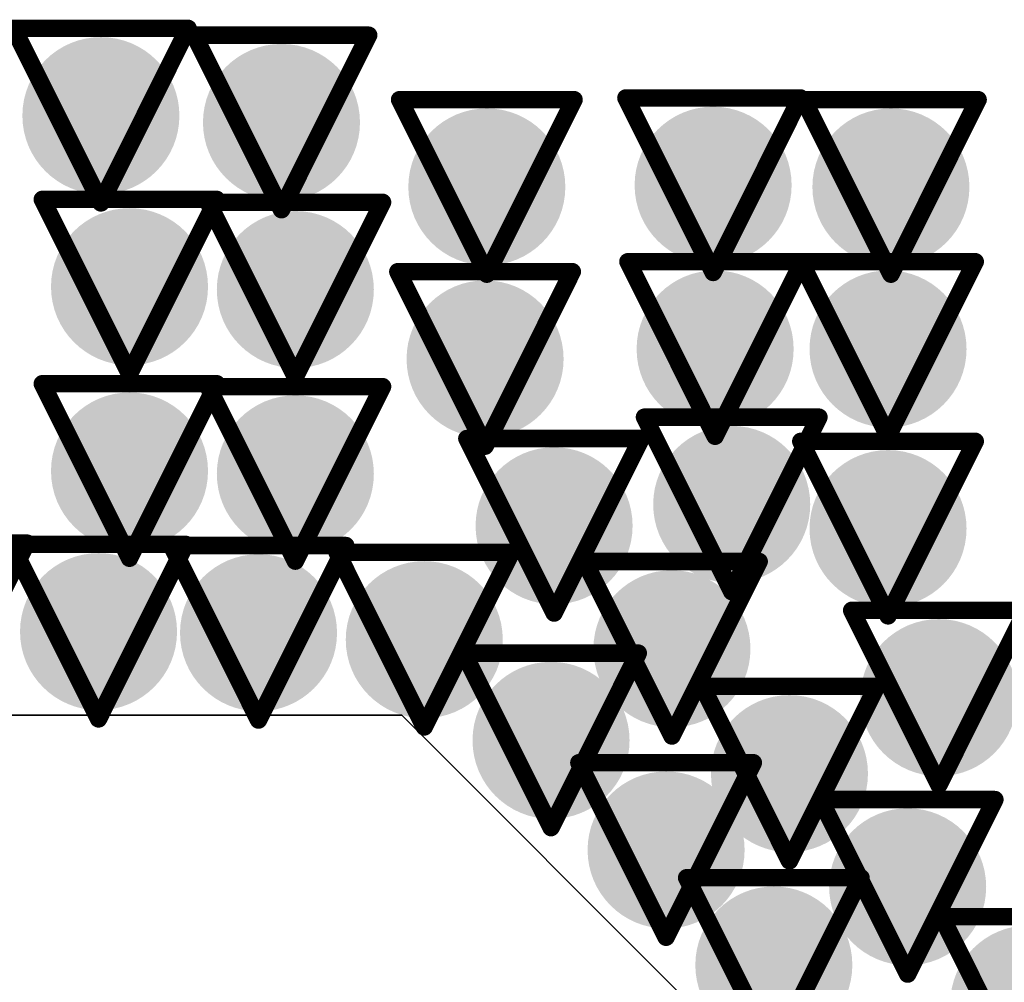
# Model space of a CAD drawing. Header units: inches. Extents: x -2.3 to 12.7, y -2.8 to 6.7.
# Tile 124 of 171: x 0.271 to 0.384, y 1.507 to 1.617. Entities that reach past the tile are written whole.
import ezdxf

# ---------------------------------------------------------------- set-up
doc = ezdxf.new("R2010")
doc.units = ezdxf.units.IN
doc.header["$MEASUREMENT"] = 0
for name, color, linetype in [('Bottom Layer', 5, 'Continuous'), ('Drill Drawing', 1, 'Continuous'), ('L2_GND1', 16, 'Continuous'), ('L3_PWR1', 130, 'Continuous'), ('Top Layer', 1, 'Continuous'), ('Via Holes', 16, 'Continuous')]:
    doc.layers.add(name, color=color, linetype=linetype)

msp = doc.modelspace()

# ---------------------------------------------------------------- hatches: boundary and pattern name
at = {"layer": 'Bottom Layer'}
h = msp.add_hatch(color=5, dxfattribs=at)
edge = h.paths.add_edge_path()
edge.add_arc((0.28035, 1.60619), 0.009, 0, 360)
h = msp.add_hatch(color=5, dxfattribs=at)
edge = h.paths.add_edge_path()
edge.add_arc((0.30105, 1.60541), 0.009, 0, 360)
h = msp.add_hatch(color=5, dxfattribs=at)
edge = h.paths.add_edge_path()
edge.add_arc((0.32459, 1.59802), 0.009, 0, 360)
h = msp.add_hatch(color=5, dxfattribs=at)
edge = h.paths.add_edge_path()
edge.add_arc((0.35053, 1.59822), 0.009, 0, 360)
h = msp.add_hatch(color=5, dxfattribs=at)
edge = h.paths.add_edge_path()
edge.add_arc((0.37091, 1.59802), 0.009, 0, 360)
h = msp.add_hatch(color=5, dxfattribs=at)
edge = h.paths.add_edge_path()
edge.add_arc((0.28363, 1.58659), 0.009, 0, 360)
h = msp.add_hatch(color=5, dxfattribs=at)
edge = h.paths.add_edge_path()
edge.add_arc((0.30264, 1.58626), 0.009, 0, 360)
h = msp.add_hatch(color=5, dxfattribs=at)
edge = h.paths.add_edge_path()
edge.add_arc((0.35076, 1.57945), 0.009, 0, 360)
h = msp.add_hatch(color=5, dxfattribs=at)
edge = h.paths.add_edge_path()
edge.add_arc((0.37058, 1.57945), 0.009, 0, 360)
h = msp.add_hatch(color=5, dxfattribs=at)
edge = h.paths.add_edge_path()
edge.add_arc((0.32439, 1.57831), 0.009, 0, 360)
h = msp.add_hatch(color=5, dxfattribs=at)
edge = h.paths.add_edge_path()
edge.add_arc((0.28363, 1.56547), 0.009, 0, 360)
h = msp.add_hatch(color=5, dxfattribs=at)
edge = h.paths.add_edge_path()
edge.add_arc((0.30264, 1.56514), 0.009, 0, 360)
h = msp.add_hatch(color=5, dxfattribs=at)
edge = h.paths.add_edge_path()
edge.add_arc((0.35266, 1.56164), 0.009, 0, 360)
h = msp.add_hatch(color=5, dxfattribs=at)
edge = h.paths.add_edge_path()
edge.add_arc((0.3323, 1.55919), 0.009, 0, 360)
h = msp.add_hatch(color=5, dxfattribs=at)
edge = h.paths.add_edge_path()
edge.add_arc((0.37058, 1.55887), 0.009, 0, 360)
h = msp.add_hatch(color=5, dxfattribs=at)
edge = h.paths.add_edge_path()
edge.add_arc((0.28008, 1.54706), 0.009, 0, 360)
h = msp.add_hatch(color=5, dxfattribs=at)
edge = h.paths.add_edge_path()
edge.add_arc((0.29842, 1.54693), 0.009, 0, 360)
h = msp.add_hatch(color=5, dxfattribs=at)
edge = h.paths.add_edge_path()
edge.add_arc((0.31742, 1.54614), 0.009, 0, 360)
h = msp.add_hatch(color=5, dxfattribs=at)
edge = h.paths.add_edge_path()
edge.add_arc((0.34581, 1.5451), 0.009, 0, 360)
h = msp.add_hatch(color=5, dxfattribs=at)
edge = h.paths.add_edge_path()
edge.add_arc((0.37641, 1.5395), 0.009, 0, 360)
h = msp.add_hatch(color=5, dxfattribs=at)
edge = h.paths.add_edge_path()
edge.add_arc((0.33195, 1.5346), 0.009, 0, 360)
h = msp.add_hatch(color=5, dxfattribs=at)
edge = h.paths.add_edge_path()
edge.add_arc((0.35928, 1.53079), 0.009, 0, 360)
h = msp.add_hatch(color=5, dxfattribs=at)
edge = h.paths.add_edge_path()
edge.add_arc((0.34514, 1.52204), 0.009, 0, 360)
h = msp.add_hatch(color=5, dxfattribs=at)
edge = h.paths.add_edge_path()
edge.add_arc((0.37283, 1.51782), 0.009, 0, 360)
h = msp.add_hatch(color=5, dxfattribs=at)
edge = h.paths.add_edge_path()
edge.add_arc((0.35749, 1.50886), 0.009, 0, 360)
h = msp.add_hatch(color=5, dxfattribs=at)
edge = h.paths.add_edge_path()
edge.add_arc((0.38671, 1.5044), 0.009, 0, 360)
at = {"layer": 'L2_GND1'}
h = msp.add_hatch(color=16, dxfattribs=at)
edge = h.paths.add_edge_path()
edge.add_arc((0.28035, 1.60619), 0.009, 0, 360)
h = msp.add_hatch(color=16, dxfattribs=at)
edge = h.paths.add_edge_path()
edge.add_arc((0.30105, 1.60541), 0.009, 0, 360)
h = msp.add_hatch(color=16, dxfattribs=at)
edge = h.paths.add_edge_path()
edge.add_arc((0.32459, 1.59802), 0.009, 0, 360)
h = msp.add_hatch(color=16, dxfattribs=at)
edge = h.paths.add_edge_path()
edge.add_arc((0.35053, 1.59822), 0.009, 0, 360)
h = msp.add_hatch(color=16, dxfattribs=at)
edge = h.paths.add_edge_path()
edge.add_arc((0.37091, 1.59802), 0.009, 0, 360)
h = msp.add_hatch(color=16, dxfattribs=at)
edge = h.paths.add_edge_path()
edge.add_arc((0.28363, 1.58659), 0.009, 0, 360)
h = msp.add_hatch(color=16, dxfattribs=at)
edge = h.paths.add_edge_path()
edge.add_arc((0.30264, 1.58626), 0.009, 0, 360)
h = msp.add_hatch(color=16, dxfattribs=at)
edge = h.paths.add_edge_path()
edge.add_arc((0.35076, 1.57945), 0.009, 0, 360)
h = msp.add_hatch(color=16, dxfattribs=at)
edge = h.paths.add_edge_path()
edge.add_arc((0.37058, 1.57945), 0.009, 0, 360)
h = msp.add_hatch(color=16, dxfattribs=at)
edge = h.paths.add_edge_path()
edge.add_arc((0.32439, 1.57831), 0.009, 0, 360)
h = msp.add_hatch(color=16, dxfattribs=at)
edge = h.paths.add_edge_path()
edge.add_arc((0.28363, 1.56547), 0.009, 0, 360)
h = msp.add_hatch(color=16, dxfattribs=at)
edge = h.paths.add_edge_path()
edge.add_arc((0.30264, 1.56514), 0.009, 0, 360)
h = msp.add_hatch(color=16, dxfattribs=at)
edge = h.paths.add_edge_path()
edge.add_arc((0.35266, 1.56164), 0.009, 0, 360)
h = msp.add_hatch(color=16, dxfattribs=at)
edge = h.paths.add_edge_path()
edge.add_arc((0.3323, 1.55919), 0.009, 0, 360)
h = msp.add_hatch(color=16, dxfattribs=at)
edge = h.paths.add_edge_path()
edge.add_arc((0.37058, 1.55887), 0.009, 0, 360)
h = msp.add_hatch(color=16, dxfattribs=at)
edge = h.paths.add_edge_path()
edge.add_arc((0.28008, 1.54706), 0.009, 0, 360)
h = msp.add_hatch(color=16, dxfattribs=at)
edge = h.paths.add_edge_path()
edge.add_arc((0.29842, 1.54693), 0.009, 0, 360)
h = msp.add_hatch(color=16, dxfattribs=at)
edge = h.paths.add_edge_path()
edge.add_arc((0.31742, 1.54614), 0.009, 0, 360)
h = msp.add_hatch(color=16, dxfattribs=at)
edge = h.paths.add_edge_path()
edge.add_arc((0.34581, 1.5451), 0.009, 0, 360)
h = msp.add_hatch(color=16, dxfattribs=at)
edge = h.paths.add_edge_path()
edge.add_arc((0.37641, 1.5395), 0.009, 0, 360)
h = msp.add_hatch(color=16, dxfattribs=at)
edge = h.paths.add_edge_path()
edge.add_arc((0.33195, 1.5346), 0.009, 0, 360)
h = msp.add_hatch(color=16, dxfattribs=at)
edge = h.paths.add_edge_path()
edge.add_arc((0.35928, 1.53079), 0.009, 0, 360)
h = msp.add_hatch(color=16, dxfattribs=at)
edge = h.paths.add_edge_path()
edge.add_arc((0.34514, 1.52204), 0.009, 0, 360)
h = msp.add_hatch(color=16, dxfattribs=at)
edge = h.paths.add_edge_path()
edge.add_arc((0.37283, 1.51782), 0.009, 0, 360)
h = msp.add_hatch(color=16, dxfattribs=at)
edge = h.paths.add_edge_path()
edge.add_arc((0.35749, 1.50886), 0.009, 0, 360)
h = msp.add_hatch(color=16, dxfattribs=at)
edge = h.paths.add_edge_path()
edge.add_arc((0.38671, 1.5044), 0.009, 0, 360)
at = {"layer": 'L3_PWR1'}
h = msp.add_hatch(color=130, dxfattribs=at)
edge = h.paths.add_edge_path()
edge.add_arc((0.28035, 1.60619), 0.009, 0, 360)
h = msp.add_hatch(color=130, dxfattribs=at)
edge = h.paths.add_edge_path()
edge.add_arc((0.30105, 1.60541), 0.009, 0, 360)
h = msp.add_hatch(color=130, dxfattribs=at)
edge = h.paths.add_edge_path()
edge.add_arc((0.32459, 1.59802), 0.009, 0, 360)
h = msp.add_hatch(color=130, dxfattribs=at)
edge = h.paths.add_edge_path()
edge.add_arc((0.35053, 1.59822), 0.009, 0, 360)
h = msp.add_hatch(color=130, dxfattribs=at)
edge = h.paths.add_edge_path()
edge.add_arc((0.37091, 1.59802), 0.009, 0, 360)
h = msp.add_hatch(color=130, dxfattribs=at)
edge = h.paths.add_edge_path()
edge.add_arc((0.28363, 1.58659), 0.009, 0, 360)
h = msp.add_hatch(color=130, dxfattribs=at)
edge = h.paths.add_edge_path()
edge.add_arc((0.30264, 1.58626), 0.009, 0, 360)
h = msp.add_hatch(color=130, dxfattribs=at)
edge = h.paths.add_edge_path()
edge.add_arc((0.35076, 1.57945), 0.009, 0, 360)
h = msp.add_hatch(color=130, dxfattribs=at)
edge = h.paths.add_edge_path()
edge.add_arc((0.37058, 1.57945), 0.009, 0, 360)
h = msp.add_hatch(color=130, dxfattribs=at)
edge = h.paths.add_edge_path()
edge.add_arc((0.32439, 1.57831), 0.009, 0, 360)
h = msp.add_hatch(color=130, dxfattribs=at)
edge = h.paths.add_edge_path()
edge.add_arc((0.28363, 1.56547), 0.009, 0, 360)
h = msp.add_hatch(color=130, dxfattribs=at)
edge = h.paths.add_edge_path()
edge.add_arc((0.30264, 1.56514), 0.009, 0, 360)
h = msp.add_hatch(color=130, dxfattribs=at)
edge = h.paths.add_edge_path()
edge.add_arc((0.35266, 1.56164), 0.009, 0, 360)
h = msp.add_hatch(color=130, dxfattribs=at)
edge = h.paths.add_edge_path()
edge.add_arc((0.3323, 1.55919), 0.009, 0, 360)
h = msp.add_hatch(color=130, dxfattribs=at)
edge = h.paths.add_edge_path()
edge.add_arc((0.37058, 1.55887), 0.009, 0, 360)
h = msp.add_hatch(color=130, dxfattribs=at)
edge = h.paths.add_edge_path()
edge.add_arc((0.28008, 1.54706), 0.009, 0, 360)
h = msp.add_hatch(color=130, dxfattribs=at)
edge = h.paths.add_edge_path()
edge.add_arc((0.29842, 1.54693), 0.009, 0, 360)
h = msp.add_hatch(color=130, dxfattribs=at)
edge = h.paths.add_edge_path()
edge.add_arc((0.31742, 1.54614), 0.009, 0, 360)
h = msp.add_hatch(color=130, dxfattribs=at)
edge = h.paths.add_edge_path()
edge.add_arc((0.34581, 1.5451), 0.009, 0, 360)
h = msp.add_hatch(color=130, dxfattribs=at)
edge = h.paths.add_edge_path()
edge.add_arc((0.37641, 1.5395), 0.009, 0, 360)
h = msp.add_hatch(color=130, dxfattribs=at)
edge = h.paths.add_edge_path()
edge.add_arc((0.33195, 1.5346), 0.009, 0, 360)
h = msp.add_hatch(color=130, dxfattribs=at)
edge = h.paths.add_edge_path()
edge.add_arc((0.35928, 1.53079), 0.009, 0, 360)
h = msp.add_hatch(color=130, dxfattribs=at)
edge = h.paths.add_edge_path()
edge.add_arc((0.34514, 1.52204), 0.009, 0, 360)
h = msp.add_hatch(color=130, dxfattribs=at)
edge = h.paths.add_edge_path()
edge.add_arc((0.37283, 1.51782), 0.009, 0, 360)
h = msp.add_hatch(color=130, dxfattribs=at)
edge = h.paths.add_edge_path()
edge.add_arc((0.35749, 1.50886), 0.009, 0, 360)
h = msp.add_hatch(color=130, dxfattribs=at)
edge = h.paths.add_edge_path()
edge.add_arc((0.38671, 1.5044), 0.009, 0, 360)
at = {"layer": 'Top Layer'}
h = msp.add_hatch(color=1, dxfattribs=at)
edge = h.paths.add_edge_path()
edge.add_arc((0.28035, 1.60619), 0.009, 0, 360)
h = msp.add_hatch(color=1, dxfattribs=at)
edge = h.paths.add_edge_path()
edge.add_arc((0.30105, 1.60541), 0.009, 0, 360)
h = msp.add_hatch(color=1, dxfattribs=at)
edge = h.paths.add_edge_path()
edge.add_arc((0.32459, 1.59802), 0.009, 0, 360)
h = msp.add_hatch(color=1, dxfattribs=at)
edge = h.paths.add_edge_path()
edge.add_arc((0.35053, 1.59822), 0.009, 0, 360)
h = msp.add_hatch(color=1, dxfattribs=at)
edge = h.paths.add_edge_path()
edge.add_arc((0.37091, 1.59802), 0.009, 0, 360)
h = msp.add_hatch(color=1, dxfattribs=at)
edge = h.paths.add_edge_path()
edge.add_arc((0.28363, 1.58659), 0.009, 0, 360)
h = msp.add_hatch(color=1, dxfattribs=at)
edge = h.paths.add_edge_path()
edge.add_arc((0.30264, 1.58626), 0.009, 0, 360)
h = msp.add_hatch(color=1, dxfattribs=at)
edge = h.paths.add_edge_path()
edge.add_arc((0.35076, 1.57945), 0.009, 0, 360)
h = msp.add_hatch(color=1, dxfattribs=at)
edge = h.paths.add_edge_path()
edge.add_arc((0.37058, 1.57945), 0.009, 0, 360)
h = msp.add_hatch(color=1, dxfattribs=at)
edge = h.paths.add_edge_path()
edge.add_arc((0.32439, 1.57831), 0.009, 0, 360)
h = msp.add_hatch(color=1, dxfattribs=at)
edge = h.paths.add_edge_path()
edge.add_arc((0.28363, 1.56547), 0.009, 0, 360)
h = msp.add_hatch(color=1, dxfattribs=at)
edge = h.paths.add_edge_path()
edge.add_arc((0.30264, 1.56514), 0.009, 0, 360)
h = msp.add_hatch(color=1, dxfattribs=at)
edge = h.paths.add_edge_path()
edge.add_arc((0.35266, 1.56164), 0.009, 0, 360)
h = msp.add_hatch(color=1, dxfattribs=at)
edge = h.paths.add_edge_path()
edge.add_arc((0.3323, 1.55919), 0.009, 0, 360)
h = msp.add_hatch(color=1, dxfattribs=at)
edge = h.paths.add_edge_path()
edge.add_arc((0.37058, 1.55887), 0.009, 0, 360)
h = msp.add_hatch(color=1, dxfattribs=at)
edge = h.paths.add_edge_path()
edge.add_arc((0.28008, 1.54706), 0.009, 0, 360)
h = msp.add_hatch(color=1, dxfattribs=at)
edge = h.paths.add_edge_path()
edge.add_arc((0.29842, 1.54693), 0.009, 0, 360)
h = msp.add_hatch(color=1, dxfattribs=at)
edge = h.paths.add_edge_path()
edge.add_arc((0.31742, 1.54614), 0.009, 0, 360)
h = msp.add_hatch(color=1, dxfattribs=at)
edge = h.paths.add_edge_path()
edge.add_arc((0.34581, 1.5451), 0.009, 0, 360)
h = msp.add_hatch(color=1, dxfattribs=at)
edge = h.paths.add_edge_path()
edge.add_arc((0.37641, 1.5395), 0.009, 0, 360)
h = msp.add_hatch(color=1, dxfattribs=at)
edge = h.paths.add_edge_path()
edge.add_arc((0.33195, 1.5346), 0.009, 0, 360)
h = msp.add_hatch(color=1, dxfattribs=at)
edge = h.paths.add_edge_path()
edge.add_arc((0.35928, 1.53079), 0.009, 0, 360)
h = msp.add_hatch(color=1, dxfattribs=at)
edge = h.paths.add_edge_path()
edge.add_arc((0.34514, 1.52204), 0.009, 0, 360)
h = msp.add_hatch(color=1, dxfattribs=at)
edge = h.paths.add_edge_path()
edge.add_arc((0.37283, 1.51782), 0.009, 0, 360)
h = msp.add_hatch(color=1, dxfattribs=at)
edge = h.paths.add_edge_path()
edge.add_arc((0.35749, 1.50886), 0.009, 0, 360)
h = msp.add_hatch(color=1, dxfattribs=at)
edge = h.paths.add_edge_path()
edge.add_arc((0.38671, 1.5044), 0.009, 0, 360)
at = {"layer": 'Via Holes'}
h = msp.add_hatch(color=7, dxfattribs=at)
edge = h.paths.add_edge_path()
edge.add_arc((0.28035, 1.60619), 0.004, 0, 360)
h = msp.add_hatch(color=7, dxfattribs=at)
edge = h.paths.add_edge_path()
edge.add_arc((0.30105, 1.60541), 0.004, 0, 360)
h = msp.add_hatch(color=7, dxfattribs=at)
edge = h.paths.add_edge_path()
edge.add_arc((0.32459, 1.59802), 0.004, 0, 360)
h = msp.add_hatch(color=7, dxfattribs=at)
edge = h.paths.add_edge_path()
edge.add_arc((0.35053, 1.59822), 0.004, 0, 360)
h = msp.add_hatch(color=7, dxfattribs=at)
edge = h.paths.add_edge_path()
edge.add_arc((0.37091, 1.59802), 0.004, 0, 360)
h = msp.add_hatch(color=7, dxfattribs=at)
edge = h.paths.add_edge_path()
edge.add_arc((0.28363, 1.58659), 0.004, 0, 360)
h = msp.add_hatch(color=7, dxfattribs=at)
edge = h.paths.add_edge_path()
edge.add_arc((0.30264, 1.58626), 0.004, 0, 360)
h = msp.add_hatch(color=7, dxfattribs=at)
edge = h.paths.add_edge_path()
edge.add_arc((0.35076, 1.57945), 0.004, 0, 360)
h = msp.add_hatch(color=7, dxfattribs=at)
edge = h.paths.add_edge_path()
edge.add_arc((0.37058, 1.57945), 0.004, 0, 360)
h = msp.add_hatch(color=7, dxfattribs=at)
edge = h.paths.add_edge_path()
edge.add_arc((0.32439, 1.57831), 0.004, 0, 360)
h = msp.add_hatch(color=7, dxfattribs=at)
edge = h.paths.add_edge_path()
edge.add_arc((0.28363, 1.56547), 0.004, 0, 360)
h = msp.add_hatch(color=7, dxfattribs=at)
edge = h.paths.add_edge_path()
edge.add_arc((0.30264, 1.56514), 0.004, 0, 360)
h = msp.add_hatch(color=7, dxfattribs=at)
edge = h.paths.add_edge_path()
edge.add_arc((0.35266, 1.56164), 0.004, 0, 360)
h = msp.add_hatch(color=7, dxfattribs=at)
edge = h.paths.add_edge_path()
edge.add_arc((0.3323, 1.55919), 0.004, 0, 360)
h = msp.add_hatch(color=7, dxfattribs=at)
edge = h.paths.add_edge_path()
edge.add_arc((0.37058, 1.55887), 0.004, 0, 360)
h = msp.add_hatch(color=7, dxfattribs=at)
edge = h.paths.add_edge_path()
edge.add_arc((0.28008, 1.54706), 0.004, 0, 360)
h = msp.add_hatch(color=7, dxfattribs=at)
edge = h.paths.add_edge_path()
edge.add_arc((0.29842, 1.54693), 0.004, 0, 360)
h = msp.add_hatch(color=7, dxfattribs=at)
edge = h.paths.add_edge_path()
edge.add_arc((0.31742, 1.54614), 0.004, 0, 360)
h = msp.add_hatch(color=7, dxfattribs=at)
edge = h.paths.add_edge_path()
edge.add_arc((0.34581, 1.5451), 0.004, 0, 360)
h = msp.add_hatch(color=7, dxfattribs=at)
edge = h.paths.add_edge_path()
edge.add_arc((0.37641, 1.5395), 0.004, 0, 360)
h = msp.add_hatch(color=7, dxfattribs=at)
edge = h.paths.add_edge_path()
edge.add_arc((0.33195, 1.5346), 0.004, 0, 360)
h = msp.add_hatch(color=7, dxfattribs=at)
edge = h.paths.add_edge_path()
edge.add_arc((0.35928, 1.53079), 0.004, 0, 360)
h = msp.add_hatch(color=7, dxfattribs=at)
edge = h.paths.add_edge_path()
edge.add_arc((0.34514, 1.52204), 0.004, 0, 360)
h = msp.add_hatch(color=7, dxfattribs=at)
edge = h.paths.add_edge_path()
edge.add_arc((0.37283, 1.51782), 0.004, 0, 360)
h = msp.add_hatch(color=7, dxfattribs=at)
edge = h.paths.add_edge_path()
edge.add_arc((0.35749, 1.50886), 0.004, 0, 360)
h = msp.add_hatch(color=7, dxfattribs=at)
edge = h.paths.add_edge_path()
edge.add_arc((0.38671, 1.5044), 0.004, 0, 360)

# ---------------------------------------------------------------- linework, layer by layer
at = {"layer": 'Drill Drawing'}
for points in [[(0.27035, 1.61619, 0.002, 0.002, 0), (0.29035, 1.61619, 0.002, 0.002, 0)], [(0.27035, 1.61619, 0.002, 0.002, 0), (0.28035, 1.59619, 0.002, 0.002, 0)], [(0.28035, 1.59619, 0.002, 0.002, 0), (0.29035, 1.61619, 0.002, 0.002, 0)], [(0.29105, 1.61541, 0.002, 0.002, 0), (0.31105, 1.61541, 0.002, 0.002, 0)], [(0.29105, 1.61541, 0.002, 0.002, 0), (0.30105, 1.59541, 0.002, 0.002, 0)], [(0.30105, 1.59541, 0.002, 0.002, 0), (0.31105, 1.61541, 0.002, 0.002, 0)], [(0.31459, 1.60802, 0.002, 0.002, 0), (0.33459, 1.60802, 0.002, 0.002, 0)], [(0.31459, 1.60802, 0.002, 0.002, 0), (0.32459, 1.58802, 0.002, 0.002, 0)], [(0.32459, 1.58802, 0.002, 0.002, 0), (0.33459, 1.60802, 0.002, 0.002, 0)], [(0.34053, 1.60822, 0.002, 0.002, 0), (0.36053, 1.60822, 0.002, 0.002, 0)], [(0.34053, 1.60822, 0.002, 0.002, 0), (0.35053, 1.58822, 0.002, 0.002, 0)], [(0.35053, 1.58822, 0.002, 0.002, 0), (0.36053, 1.60822, 0.002, 0.002, 0)], [(0.36091, 1.60802, 0.002, 0.002, 0), (0.38091, 1.60802, 0.002, 0.002, 0)], [(0.36091, 1.60802, 0.002, 0.002, 0), (0.37091, 1.58802, 0.002, 0.002, 0)], [(0.37091, 1.58802, 0.002, 0.002, 0), (0.38091, 1.60802, 0.002, 0.002, 0)], [(0.27363, 1.59659, 0.002, 0.002, 0), (0.29363, 1.59659, 0.002, 0.002, 0)], [(0.27363, 1.59659, 0.002, 0.002, 0), (0.28363, 1.57659, 0.002, 0.002, 0)], [(0.28363, 1.57659, 0.002, 0.002, 0), (0.29363, 1.59659, 0.002, 0.002, 0)], [(0.29264, 1.59626, 0.002, 0.002, 0), (0.31264, 1.59626, 0.002, 0.002, 0)], [(0.29264, 1.59626, 0.002, 0.002, 0), (0.30264, 1.57626, 0.002, 0.002, 0)], [(0.30264, 1.57626, 0.002, 0.002, 0), (0.31264, 1.59626, 0.002, 0.002, 0)], [(0.34076, 1.58945, 0.002, 0.002, 0), (0.36077, 1.58945, 0.002, 0.002, 0)], [(0.34076, 1.58945, 0.002, 0.002, 0), (0.35076, 1.56945, 0.002, 0.002, 0)], [(0.35076, 1.56945, 0.002, 0.002, 0), (0.36077, 1.58945, 0.002, 0.002, 0)], [(0.36058, 1.58945, 0.002, 0.002, 0), (0.38058, 1.58945, 0.002, 0.002, 0)], [(0.36058, 1.58945, 0.002, 0.002, 0), (0.37058, 1.56945, 0.002, 0.002, 0)], [(0.37058, 1.56945, 0.002, 0.002, 0), (0.38058, 1.58945, 0.002, 0.002, 0)], [(0.31439, 1.58831, 0.002, 0.002, 0), (0.33439, 1.58831, 0.002, 0.002, 0)], [(0.31439, 1.58831, 0.002, 0.002, 0), (0.32439, 1.56831, 0.002, 0.002, 0)], [(0.32439, 1.56831, 0.002, 0.002, 0), (0.33439, 1.58831, 0.002, 0.002, 0)], [(0.27363, 1.57547, 0.002, 0.002, 0), (0.29363, 1.57547, 0.002, 0.002, 0)], [(0.27363, 1.57547, 0.002, 0.002, 0), (0.28363, 1.55547, 0.002, 0.002, 0)], [(0.28363, 1.55547, 0.002, 0.002, 0), (0.29363, 1.57547, 0.002, 0.002, 0)], [(0.29264, 1.57514, 0.002, 0.002, 0), (0.31264, 1.57514, 0.002, 0.002, 0)], [(0.29264, 1.57514, 0.002, 0.002, 0), (0.30264, 1.55514, 0.002, 0.002, 0)], [(0.30264, 1.55514, 0.002, 0.002, 0), (0.31264, 1.57514, 0.002, 0.002, 0)], [(0.34266, 1.57164, 0.002, 0.002, 0), (0.36266, 1.57164, 0.002, 0.002, 0)], [(0.34266, 1.57164, 0.002, 0.002, 0), (0.35266, 1.55164, 0.002, 0.002, 0)], [(0.35266, 1.55164, 0.002, 0.002, 0), (0.36266, 1.57164, 0.002, 0.002, 0)], [(0.3223, 1.56919, 0.002, 0.002, 0), (0.3423, 1.56919, 0.002, 0.002, 0)], [(0.3223, 1.56919, 0.002, 0.002, 0), (0.3323, 1.54919, 0.002, 0.002, 0)], [(0.3323, 1.54919, 0.002, 0.002, 0), (0.3423, 1.56919, 0.002, 0.002, 0)], [(0.36058, 1.56887, 0.002, 0.002, 0), (0.38058, 1.56887, 0.002, 0.002, 0)], [(0.36058, 1.56887, 0.002, 0.002, 0), (0.37058, 1.54887, 0.002, 0.002, 0)], [(0.37058, 1.54887, 0.002, 0.002, 0), (0.38058, 1.56887, 0.002, 0.002, 0)], [(0.25187, 1.55721, 0.002, 0.002, 0), (0.27187, 1.55721, 0.002, 0.002, 0)], [(0.26187, 1.53721, 0.002, 0.002, 0), (0.27187, 1.55721, 0.002, 0.002, 0)], [(0.27008, 1.55706, 0.002, 0.002, 0), (0.29008, 1.55706, 0.002, 0.002, 0)], [(0.27008, 1.55706, 0.002, 0.002, 0), (0.28008, 1.53706, 0.002, 0.002, 0)], [(0.28008, 1.53706, 0.002, 0.002, 0), (0.29008, 1.55706, 0.002, 0.002, 0)], [(0.28842, 1.55693, 0.002, 0.002, 0), (0.30842, 1.55693, 0.002, 0.002, 0)], [(0.28842, 1.55693, 0.002, 0.002, 0), (0.29842, 1.53693, 0.002, 0.002, 0)], [(0.29842, 1.53693, 0.002, 0.002, 0), (0.30842, 1.55693, 0.002, 0.002, 0)], [(0.30742, 1.55614, 0.002, 0.002, 0), (0.32742, 1.55614, 0.002, 0.002, 0)], [(0.30742, 1.55614, 0.002, 0.002, 0), (0.31742, 1.53614, 0.002, 0.002, 0)], [(0.31742, 1.53614, 0.002, 0.002, 0), (0.32742, 1.55614, 0.002, 0.002, 0)], [(0.33581, 1.5551, 0.002, 0.002, 0), (0.35581, 1.5551, 0.002, 0.002, 0)], [(0.33581, 1.5551, 0.002, 0.002, 0), (0.34581, 1.5351, 0.002, 0.002, 0)], [(0.34581, 1.5351, 0.002, 0.002, 0), (0.35581, 1.5551, 0.002, 0.002, 0)], [(0.36641, 1.5495, 0.002, 0.002, 0), (0.38641, 1.5495, 0.002, 0.002, 0)], [(0.36641, 1.5495, 0.002, 0.002, 0), (0.37641, 1.5295, 0.002, 0.002, 0)], [(0.37641, 1.5295, 0.002, 0.002, 0), (0.38641, 1.5495, 0.002, 0.002, 0)], [(0.32195, 1.5446, 0.002, 0.002, 0), (0.34195, 1.5446, 0.002, 0.002, 0)], [(0.32195, 1.5446, 0.002, 0.002, 0), (0.33195, 1.5246, 0.002, 0.002, 0)], [(0.33195, 1.5246, 0.002, 0.002, 0), (0.34195, 1.5446, 0.002, 0.002, 0)], [(0.34928, 1.54079, 0.002, 0.002, 0), (0.36928, 1.54079, 0.002, 0.002, 0)], [(0.34928, 1.54079, 0.002, 0.002, 0), (0.35928, 1.52079, 0.002, 0.002, 0)], [(0.35928, 1.52079, 0.002, 0.002, 0), (0.36928, 1.54079, 0.002, 0.002, 0)], [(0.33514, 1.53204, 0.002, 0.002, 0), (0.35514, 1.53204, 0.002, 0.002, 0)], [(0.33514, 1.53204, 0.002, 0.002, 0), (0.34514, 1.51204, 0.002, 0.002, 0)], [(0.34514, 1.51204, 0.002, 0.002, 0), (0.35514, 1.53204, 0.002, 0.002, 0)], [(0.36283, 1.52782, 0.002, 0.002, 0), (0.38283, 1.52782, 0.002, 0.002, 0)], [(0.36283, 1.52782, 0.002, 0.002, 0), (0.37283, 1.50782, 0.002, 0.002, 0)], [(0.37283, 1.50782, 0.002, 0.002, 0), (0.38283, 1.52782, 0.002, 0.002, 0)], [(0.34749, 1.51886, 0.002, 0.002, 0), (0.36749, 1.51886, 0.002, 0.002, 0)], [(0.34749, 1.51886, 0.002, 0.002, 0), (0.35749, 1.49886, 0.002, 0.002, 0)], [(0.35749, 1.49886, 0.002, 0.002, 0), (0.36749, 1.51886, 0.002, 0.002, 0)], [(0.37671, 1.5144, 0.002, 0.002, 0), (0.39671, 1.5144, 0.002, 0.002, 0)], [(0.37671, 1.5144, 0.002, 0.002, 0), (0.38671, 1.4944, 0.002, 0.002, 0)]]:
    msp.add_lwpolyline(points, format="xyseb", dxfattribs=at)
for points in [[(0.26985, 1.61619, 0.001, 0.001, 1), (0.27085, 1.61619, 0.001, 0.001, 1)], [(0.26985, 1.61619, 0.001, 0.001, 1), (0.27085, 1.61619, 0.001, 0.001, 1)], [(0.28985, 1.61619, 0.001, 0.001, 1), (0.29085, 1.61619, 0.001, 0.001, 1)], [(0.28985, 1.61619, 0.001, 0.001, 1), (0.29085, 1.61619, 0.001, 0.001, 1)], [(0.29055, 1.61541, 0.001, 0.001, 1), (0.29155, 1.61541, 0.001, 0.001, 1)], [(0.29055, 1.61541, 0.001, 0.001, 1), (0.29155, 1.61541, 0.001, 0.001, 1)], [(0.31055, 1.61541, 0.001, 0.001, 1), (0.31155, 1.61541, 0.001, 0.001, 1)], [(0.31055, 1.61541, 0.001, 0.001, 1), (0.31155, 1.61541, 0.001, 0.001, 1)], [(0.31409, 1.60802, 0.001, 0.001, 1), (0.31509, 1.60802, 0.001, 0.001, 1)], [(0.31409, 1.60802, 0.001, 0.001, 1), (0.31509, 1.60802, 0.001, 0.001, 1)], [(0.33409, 1.60802, 0.001, 0.001, 1), (0.33509, 1.60802, 0.001, 0.001, 1)], [(0.33409, 1.60802, 0.001, 0.001, 1), (0.33509, 1.60802, 0.001, 0.001, 1)], [(0.34003, 1.60822, 0.001, 0.001, 1), (0.34103, 1.60822, 0.001, 0.001, 1)], [(0.34003, 1.60822, 0.001, 0.001, 1), (0.34103, 1.60822, 0.001, 0.001, 1)], [(0.36003, 1.60822, 0.001, 0.001, 1), (0.36103, 1.60822, 0.001, 0.001, 1)], [(0.36003, 1.60822, 0.001, 0.001, 1), (0.36103, 1.60822, 0.001, 0.001, 1)], [(0.36041, 1.60802, 0.001, 0.001, 1), (0.36141, 1.60802, 0.001, 0.001, 1)], [(0.36041, 1.60802, 0.001, 0.001, 1), (0.36141, 1.60802, 0.001, 0.001, 1)], [(0.38041, 1.60802, 0.001, 0.001, 1), (0.38141, 1.60802, 0.001, 0.001, 1)], [(0.38041, 1.60802, 0.001, 0.001, 1), (0.38141, 1.60802, 0.001, 0.001, 1)], [(0.27313, 1.59659, 0.001, 0.001, 1), (0.27413, 1.59659, 0.001, 0.001, 1)], [(0.27313, 1.59659, 0.001, 0.001, 1), (0.27413, 1.59659, 0.001, 0.001, 1)], [(0.27985, 1.59619, 0.001, 0.001, 1), (0.28085, 1.59619, 0.001, 0.001, 1)], [(0.27985, 1.59619, 0.001, 0.001, 1), (0.28085, 1.59619, 0.001, 0.001, 1)], [(0.29214, 1.59626, 0.001, 0.001, 1), (0.29314, 1.59626, 0.001, 0.001, 1)], [(0.29214, 1.59626, 0.001, 0.001, 1), (0.29314, 1.59626, 0.001, 0.001, 1)], [(0.29313, 1.59659, 0.001, 0.001, 1), (0.29413, 1.59659, 0.001, 0.001, 1)], [(0.29313, 1.59659, 0.001, 0.001, 1), (0.29413, 1.59659, 0.001, 0.001, 1)], [(0.31214, 1.59626, 0.001, 0.001, 1), (0.31314, 1.59626, 0.001, 0.001, 1)], [(0.31214, 1.59626, 0.001, 0.001, 1), (0.31314, 1.59626, 0.001, 0.001, 1)], [(0.30055, 1.59541, 0.001, 0.001, 1), (0.30155, 1.59541, 0.001, 0.001, 1)], [(0.30055, 1.59541, 0.001, 0.001, 1), (0.30155, 1.59541, 0.001, 0.001, 1)], [(0.34026, 1.58945, 0.001, 0.001, 1), (0.34126, 1.58945, 0.001, 0.001, 1)], [(0.34026, 1.58945, 0.001, 0.001, 1), (0.34126, 1.58945, 0.001, 0.001, 1)], [(0.36008, 1.58945, 0.001, 0.001, 1), (0.36108, 1.58945, 0.001, 0.001, 1)], [(0.36008, 1.58945, 0.001, 0.001, 1), (0.36108, 1.58945, 0.001, 0.001, 1)], [(0.36027, 1.58945, 0.001, 0.001, 1), (0.36127, 1.58945, 0.001, 0.001, 1)], [(0.36027, 1.58945, 0.001, 0.001, 1), (0.36127, 1.58945, 0.001, 0.001, 1)], [(0.38008, 1.58945, 0.001, 0.001, 1), (0.38108, 1.58945, 0.001, 0.001, 1)], [(0.38008, 1.58945, 0.001, 0.001, 1), (0.38108, 1.58945, 0.001, 0.001, 1)], [(0.31389, 1.58831, 0.001, 0.001, 1), (0.31489, 1.58831, 0.001, 0.001, 1)], [(0.31389, 1.58831, 0.001, 0.001, 1), (0.31489, 1.58831, 0.001, 0.001, 1)], [(0.33389, 1.58831, 0.001, 0.001, 1), (0.33489, 1.58831, 0.001, 0.001, 1)], [(0.33389, 1.58831, 0.001, 0.001, 1), (0.33489, 1.58831, 0.001, 0.001, 1)], [(0.35003, 1.58822, 0.001, 0.001, 1), (0.35103, 1.58822, 0.001, 0.001, 1)], [(0.35003, 1.58822, 0.001, 0.001, 1), (0.35103, 1.58822, 0.001, 0.001, 1)], [(0.32409, 1.58802, 0.001, 0.001, 1), (0.32509, 1.58802, 0.001, 0.001, 1)], [(0.32409, 1.58802, 0.001, 0.001, 1), (0.32509, 1.58802, 0.001, 0.001, 1)], [(0.37041, 1.58802, 0.001, 0.001, 1), (0.37141, 1.58802, 0.001, 0.001, 1)], [(0.37041, 1.58802, 0.001, 0.001, 1), (0.37141, 1.58802, 0.001, 0.001, 1)], [(0.28313, 1.57659, 0.001, 0.001, 1), (0.28413, 1.57659, 0.001, 0.001, 1)], [(0.28313, 1.57659, 0.001, 0.001, 1), (0.28413, 1.57659, 0.001, 0.001, 1)], [(0.30214, 1.57626, 0.001, 0.001, 1), (0.30314, 1.57626, 0.001, 0.001, 1)], [(0.30214, 1.57626, 0.001, 0.001, 1), (0.30314, 1.57626, 0.001, 0.001, 1)], [(0.27313, 1.57547, 0.001, 0.001, 1), (0.27413, 1.57547, 0.001, 0.001, 1)], [(0.27313, 1.57547, 0.001, 0.001, 1), (0.27413, 1.57547, 0.001, 0.001, 1)], [(0.29214, 1.57514, 0.001, 0.001, 1), (0.29314, 1.57514, 0.001, 0.001, 1)], [(0.29214, 1.57514, 0.001, 0.001, 1), (0.29314, 1.57514, 0.001, 0.001, 1)], [(0.29313, 1.57547, 0.001, 0.001, 1), (0.29413, 1.57547, 0.001, 0.001, 1)], [(0.29313, 1.57547, 0.001, 0.001, 1), (0.29413, 1.57547, 0.001, 0.001, 1)], [(0.31214, 1.57514, 0.001, 0.001, 1), (0.31314, 1.57514, 0.001, 0.001, 1)], [(0.31214, 1.57514, 0.001, 0.001, 1), (0.31314, 1.57514, 0.001, 0.001, 1)], [(0.34216, 1.57164, 0.001, 0.001, 1), (0.34316, 1.57164, 0.001, 0.001, 1)], [(0.34216, 1.57164, 0.001, 0.001, 1), (0.34316, 1.57164, 0.001, 0.001, 1)], [(0.36216, 1.57164, 0.001, 0.001, 1), (0.36316, 1.57164, 0.001, 0.001, 1)], [(0.36216, 1.57164, 0.001, 0.001, 1), (0.36316, 1.57164, 0.001, 0.001, 1)], [(0.3218, 1.56919, 0.001, 0.001, 1), (0.3228, 1.56919, 0.001, 0.001, 1)], [(0.3218, 1.56919, 0.001, 0.001, 1), (0.3228, 1.56919, 0.001, 0.001, 1)], [(0.3418, 1.56919, 0.001, 0.001, 1), (0.3428, 1.56919, 0.001, 0.001, 1)], [(0.3418, 1.56919, 0.001, 0.001, 1), (0.3428, 1.56919, 0.001, 0.001, 1)], [(0.35026, 1.56945, 0.001, 0.001, 1), (0.35126, 1.56945, 0.001, 0.001, 1)], [(0.35026, 1.56945, 0.001, 0.001, 1), (0.35126, 1.56945, 0.001, 0.001, 1)], [(0.37008, 1.56945, 0.001, 0.001, 1), (0.37108, 1.56945, 0.001, 0.001, 1)], [(0.37008, 1.56945, 0.001, 0.001, 1), (0.37108, 1.56945, 0.001, 0.001, 1)], [(0.32389, 1.56831, 0.001, 0.001, 1), (0.32489, 1.56831, 0.001, 0.001, 1)], [(0.32389, 1.56831, 0.001, 0.001, 1), (0.32489, 1.56831, 0.001, 0.001, 1)], [(0.36008, 1.56887, 0.001, 0.001, 1), (0.36108, 1.56887, 0.001, 0.001, 1)], [(0.36008, 1.56887, 0.001, 0.001, 1), (0.36108, 1.56887, 0.001, 0.001, 1)], [(0.38008, 1.56887, 0.001, 0.001, 1), (0.38108, 1.56887, 0.001, 0.001, 1)], [(0.38008, 1.56887, 0.001, 0.001, 1), (0.38108, 1.56887, 0.001, 0.001, 1)], [(0.26958, 1.55706, 0.001, 0.001, 1), (0.27058, 1.55706, 0.001, 0.001, 1)], [(0.26958, 1.55706, 0.001, 0.001, 1), (0.27058, 1.55706, 0.001, 0.001, 1)], [(0.27137, 1.55721, 0.001, 0.001, 1), (0.27237, 1.55721, 0.001, 0.001, 1)], [(0.27137, 1.55721, 0.001, 0.001, 1), (0.27237, 1.55721, 0.001, 0.001, 1)], [(0.28792, 1.55693, 0.001, 0.001, 1), (0.28892, 1.55693, 0.001, 0.001, 1)], [(0.28792, 1.55693, 0.001, 0.001, 1), (0.28892, 1.55693, 0.001, 0.001, 1)], [(0.28958, 1.55706, 0.001, 0.001, 1), (0.29058, 1.55706, 0.001, 0.001, 1)], [(0.28958, 1.55706, 0.001, 0.001, 1), (0.29058, 1.55706, 0.001, 0.001, 1)], [(0.30792, 1.55693, 0.001, 0.001, 1), (0.30892, 1.55693, 0.001, 0.001, 1)], [(0.30792, 1.55693, 0.001, 0.001, 1), (0.30892, 1.55693, 0.001, 0.001, 1)], [(0.28313, 1.55547, 0.001, 0.001, 1), (0.28413, 1.55547, 0.001, 0.001, 1)], [(0.28313, 1.55547, 0.001, 0.001, 1), (0.28413, 1.55547, 0.001, 0.001, 1)], [(0.30692, 1.55614, 0.001, 0.001, 1), (0.30792, 1.55614, 0.001, 0.001, 1)], [(0.30692, 1.55614, 0.001, 0.001, 1), (0.30792, 1.55614, 0.001, 0.001, 1)], [(0.32692, 1.55614, 0.001, 0.001, 1), (0.32792, 1.55614, 0.001, 0.001, 1)], [(0.32692, 1.55614, 0.001, 0.001, 1), (0.32792, 1.55614, 0.001, 0.001, 1)], [(0.30214, 1.55514, 0.001, 0.001, 1), (0.30314, 1.55514, 0.001, 0.001, 1)], [(0.30214, 1.55514, 0.001, 0.001, 1), (0.30314, 1.55514, 0.001, 0.001, 1)], [(0.33531, 1.5551, 0.001, 0.001, 1), (0.33631, 1.5551, 0.001, 0.001, 1)], [(0.33531, 1.5551, 0.001, 0.001, 1), (0.33631, 1.5551, 0.001, 0.001, 1)], [(0.35531, 1.5551, 0.001, 0.001, 1), (0.35631, 1.5551, 0.001, 0.001, 1)], [(0.35531, 1.5551, 0.001, 0.001, 1), (0.35631, 1.5551, 0.001, 0.001, 1)], [(0.35216, 1.55164, 0.001, 0.001, 1), (0.35316, 1.55164, 0.001, 0.001, 1)], [(0.35216, 1.55164, 0.001, 0.001, 1), (0.35316, 1.55164, 0.001, 0.001, 1)], [(0.3318, 1.54919, 0.001, 0.001, 1), (0.3328, 1.54919, 0.001, 0.001, 1)], [(0.3318, 1.54919, 0.001, 0.001, 1), (0.3328, 1.54919, 0.001, 0.001, 1)], [(0.36591, 1.5495, 0.001, 0.001, 1), (0.36691, 1.5495, 0.001, 0.001, 1)], [(0.36591, 1.5495, 0.001, 0.001, 1), (0.36691, 1.5495, 0.001, 0.001, 1)], [(0.37008, 1.54887, 0.001, 0.001, 1), (0.37108, 1.54887, 0.001, 0.001, 1)], [(0.37008, 1.54887, 0.001, 0.001, 1), (0.37108, 1.54887, 0.001, 0.001, 1)], [(0.32145, 1.5446, 0.001, 0.001, 1), (0.32245, 1.5446, 0.001, 0.001, 1)], [(0.32145, 1.5446, 0.001, 0.001, 1), (0.32245, 1.5446, 0.001, 0.001, 1)], [(0.34145, 1.5446, 0.001, 0.001, 1), (0.34245, 1.5446, 0.001, 0.001, 1)], [(0.34145, 1.5446, 0.001, 0.001, 1), (0.34245, 1.5446, 0.001, 0.001, 1)], [(0.34878, 1.54079, 0.001, 0.001, 1), (0.34978, 1.54079, 0.001, 0.001, 1)], [(0.34878, 1.54079, 0.001, 0.001, 1), (0.34978, 1.54079, 0.001, 0.001, 1)], [(0.36878, 1.54079, 0.001, 0.001, 1), (0.36978, 1.54079, 0.001, 0.001, 1)], [(0.36878, 1.54079, 0.001, 0.001, 1), (0.36978, 1.54079, 0.001, 0.001, 1)], [(0.27958, 1.53706, 0.001, 0.001, 1), (0.28058, 1.53706, 0.001, 0.001, 1)], [(0.27958, 1.53706, 0.001, 0.001, 1), (0.28058, 1.53706, 0.001, 0.001, 1)], [(0.29792, 1.53693, 0.001, 0.001, 1), (0.29892, 1.53693, 0.001, 0.001, 1)], [(0.29792, 1.53693, 0.001, 0.001, 1), (0.29892, 1.53693, 0.001, 0.001, 1)], [(0.31692, 1.53614, 0.001, 0.001, 1), (0.31792, 1.53614, 0.001, 0.001, 1)], [(0.31692, 1.53614, 0.001, 0.001, 1), (0.31792, 1.53614, 0.001, 0.001, 1)], [(0.34531, 1.5351, 0.001, 0.001, 1), (0.34631, 1.5351, 0.001, 0.001, 1)], [(0.34531, 1.5351, 0.001, 0.001, 1), (0.34631, 1.5351, 0.001, 0.001, 1)], [(0.33464, 1.53204, 0.001, 0.001, 1), (0.33564, 1.53204, 0.001, 0.001, 1)], [(0.33464, 1.53204, 0.001, 0.001, 1), (0.33564, 1.53204, 0.001, 0.001, 1)], [(0.35464, 1.53204, 0.001, 0.001, 1), (0.35564, 1.53204, 0.001, 0.001, 1)], [(0.35464, 1.53204, 0.001, 0.001, 1), (0.35564, 1.53204, 0.001, 0.001, 1)], [(0.37591, 1.5295, 0.001, 0.001, 1), (0.37691, 1.5295, 0.001, 0.001, 1)], [(0.37591, 1.5295, 0.001, 0.001, 1), (0.37691, 1.5295, 0.001, 0.001, 1)], [(0.36233, 1.52782, 0.001, 0.001, 1), (0.36333, 1.52782, 0.001, 0.001, 1)], [(0.36233, 1.52782, 0.001, 0.001, 1), (0.36333, 1.52782, 0.001, 0.001, 1)], [(0.38233, 1.52782, 0.001, 0.001, 1), (0.38333, 1.52782, 0.001, 0.001, 1)], [(0.38233, 1.52782, 0.001, 0.001, 1), (0.38333, 1.52782, 0.001, 0.001, 1)], [(0.33145, 1.5246, 0.001, 0.001, 1), (0.33245, 1.5246, 0.001, 0.001, 1)], [(0.33145, 1.5246, 0.001, 0.001, 1), (0.33245, 1.5246, 0.001, 0.001, 1)], [(0.35878, 1.52079, 0.001, 0.001, 1), (0.35978, 1.52079, 0.001, 0.001, 1)], [(0.35878, 1.52079, 0.001, 0.001, 1), (0.35978, 1.52079, 0.001, 0.001, 1)], [(0.34699, 1.51886, 0.001, 0.001, 1), (0.34799, 1.51886, 0.001, 0.001, 1)], [(0.34699, 1.51886, 0.001, 0.001, 1), (0.34799, 1.51886, 0.001, 0.001, 1)], [(0.36699, 1.51886, 0.001, 0.001, 1), (0.36799, 1.51886, 0.001, 0.001, 1)], [(0.36699, 1.51886, 0.001, 0.001, 1), (0.36799, 1.51886, 0.001, 0.001, 1)], [(0.37621, 1.5144, 0.001, 0.001, 1), (0.37721, 1.5144, 0.001, 0.001, 1)], [(0.37621, 1.5144, 0.001, 0.001, 1), (0.37721, 1.5144, 0.001, 0.001, 1)], [(0.34464, 1.51204, 0.001, 0.001, 1), (0.34564, 1.51204, 0.001, 0.001, 1)], [(0.34464, 1.51204, 0.001, 0.001, 1), (0.34564, 1.51204, 0.001, 0.001, 1)], [(0.37233, 1.50782, 0.001, 0.001, 1), (0.37333, 1.50782, 0.001, 0.001, 1)], [(0.37233, 1.50782, 0.001, 0.001, 1), (0.37333, 1.50782, 0.001, 0.001, 1)]]:
    msp.add_lwpolyline(points, format="xyseb", close=True, dxfattribs=at)
at = {"layer": 'Top Layer'}
for p, q in [((0.14039, 1.53748), (0.31484, 1.53748)), ((0.31484, 1.53748), (0.14039, 1.53748)), ((0.31484, 1.53748), (0.40971, 1.4426)), ((0.40971, 1.4426), (0.31484, 1.53748))]:
    msp.add_line(p, q, dxfattribs=at)

doc.saveas('drawing.dxf')
